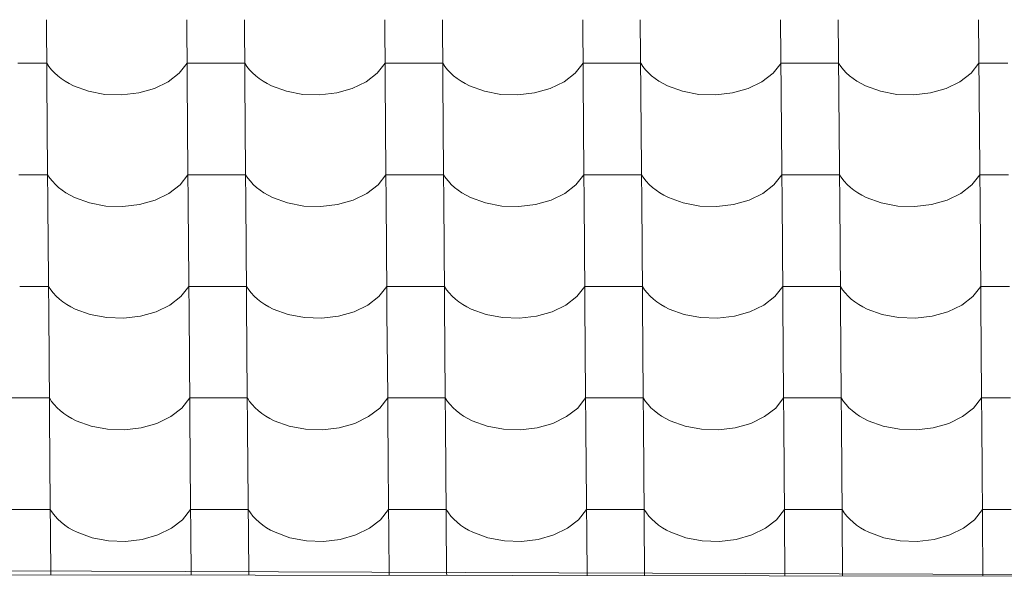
# Model space of a CAD drawing. Header units: millimetres. Extents: x -27785 to 104762, y -947 to 11132.
# Tile 138 of 146: x -1727 to -906, y 7039 to 7503. Entities that reach past the tile are written whole.
import ezdxf

# ---------------------------------------------------------------- set-up
doc = ezdxf.new("R2010")
doc.units = ezdxf.units.MM
doc.header["$MEASUREMENT"] = 0
for name, color, linetype in [('POHLED JIŽNÍ_1_Bourané_Konstrukce - střechy a skořepiny', 7, 'Continuous'), ('POHLED JIŽNÍ_1_Bourané_Výplně - Povrchové', 7, 'Continuous'), ('POHLED JIŽNÍ_1_Konstrukce - nosné', 7, 'Continuous')]:
    doc.layers.add(name, color=color, linetype=linetype)

# ---------------------------------------------------------------- blocks, each defined once
blk = doc.blocks.new('*X2', base_point=(-29303.7, -27473.93))
at = {"layer": 'POHLED JIŽNÍ_1_Bourané_Výplně - Povrchové', "color": 7, "linetype": 'Continuous', "lineweight": 13}
for p, q in [((-1704.76, 7503.15), (-1704.04, 7410.47)), ((-1587.8, 7503.15), (-1587.08, 7410.47)), ((-1539.77, 7503.15), (-1539.05, 7410.47)), ((-1422.81, 7503.15), (-1422.08, 7410.47)), ((-1374.77, 7503.15), (-1374.05, 7410.47)), ((-1257.81, 7503.15), (-1257.09, 7410.47)), ((-1209.78, 7503.15), (-1209.05, 7410.47)), ((-1092.81, 7503.15), (-1092.09, 7410.47)), ((-1044.78, 7503.15), (-1044.06, 7410.47)), ((-927.82, 7503.15), (-927.1, 7410.47)), ((-1704.48, 7466.99), (-1728.5, 7466.99)), ((-1704.48, 7466.99), (-1702.64, 7464.2)), ((-1702.64, 7464.2), (-1700.49, 7461.5)), ((-1700.49, 7461.5), (-1698.07, 7458.92)), ((-1594.12, 7458.61), (-1587.52, 7466.99)), ((-1563.5, 7466.99), (-1587.52, 7466.99)), ((-1539.49, 7466.99), (-1563.5, 7466.99)), ((-1539.49, 7466.99), (-1537.64, 7464.2)), ((-1537.64, 7464.2), (-1535.5, 7461.5)), ((-1535.5, 7461.5), (-1533.07, 7458.92)), ((-1429.13, 7458.61), (-1422.52, 7466.99)), ((-1398.51, 7466.99), (-1422.52, 7466.99)), ((-1374.49, 7466.99), (-1398.51, 7466.99)), ((-1374.49, 7466.99), (-1372.64, 7464.2)), ((-1372.64, 7464.2), (-1370.5, 7461.5)), ((-1370.5, 7461.5), (-1368.07, 7458.92)), ((-1264.13, 7458.61), (-1257.53, 7466.99)), ((-1233.51, 7466.99), (-1257.53, 7466.99)), ((-1209.49, 7466.99), (-1233.51, 7466.99)), ((-1209.49, 7466.99), (-1207.65, 7464.2)), ((-1207.65, 7464.2), (-1205.51, 7461.5)), ((-1205.51, 7461.5), (-1203.08, 7458.92)), ((-1099.13, 7458.61), (-1092.53, 7466.99)), ((-1068.52, 7466.99), (-1092.53, 7466.99)), ((-1044.5, 7466.99), (-1068.52, 7466.99)), ((-1044.5, 7466.99), (-1042.65, 7464.2)), ((-1042.65, 7464.2), (-1040.51, 7461.5)), ((-1040.51, 7461.5), (-1038.08, 7458.92)), ((-934.14, 7458.61), (-927.54, 7466.99)), ((-903.52, 7466.99), (-927.54, 7466.99)), ((-1698.07, 7458.92), (-1695.37, 7456.45)), ((-1695.37, 7456.45), (-1692.41, 7454.13)), ((-1692.41, 7454.13), (-1689.21, 7451.95)), ((-1689.21, 7451.95), (-1685.78, 7449.93)), ((-1614.81, 7445.84), (-1603.38, 7451.43)), ((-1603.38, 7451.43), (-1594.12, 7458.61)), ((-1533.07, 7458.92), (-1530.37, 7456.45)), ((-1530.37, 7456.45), (-1527.41, 7454.13)), ((-1527.41, 7454.13), (-1524.21, 7451.95)), ((-1524.21, 7451.95), (-1520.78, 7449.93)), ((-1449.81, 7445.84), (-1438.38, 7451.43)), ((-1438.38, 7451.43), (-1429.13, 7458.61)), ((-1368.07, 7458.92), (-1365.37, 7456.45)), ((-1365.37, 7456.45), (-1362.42, 7454.13)), ((-1362.42, 7454.13), (-1359.21, 7451.95)), ((-1359.21, 7451.95), (-1355.79, 7449.93)), ((-1284.82, 7445.84), (-1273.38, 7451.43)), ((-1273.38, 7451.43), (-1264.13, 7458.61)), ((-1203.08, 7458.92), (-1200.38, 7456.45)), ((-1200.38, 7456.45), (-1197.42, 7454.13)), ((-1197.42, 7454.13), (-1194.22, 7451.95)), ((-1194.22, 7451.95), (-1190.79, 7449.93)), ((-1119.82, 7445.84), (-1108.39, 7451.43)), ((-1108.39, 7451.43), (-1099.13, 7458.61)), ((-1038.08, 7458.92), (-1035.38, 7456.45)), ((-1035.38, 7456.45), (-1032.42, 7454.13)), ((-1032.42, 7454.13), (-1029.22, 7451.95)), ((-1029.22, 7451.95), (-1025.79, 7449.93)), ((-954.83, 7445.84), (-943.39, 7451.43)), ((-943.39, 7451.43), (-934.14, 7458.61)), ((-1685.78, 7449.93), (-1682.14, 7448.08)), ((-1682.14, 7448.08), (-1669.66, 7443.51)), ((-1669.66, 7443.51), (-1655.98, 7440.92)), ((-1627.84, 7442.12), (-1614.81, 7445.84)), ((-1520.78, 7449.93), (-1517.15, 7448.08)), ((-1517.15, 7448.08), (-1504.67, 7443.51)), ((-1504.67, 7443.51), (-1490.99, 7440.92)), ((-1462.84, 7442.12), (-1449.81, 7445.84)), ((-1355.79, 7449.93), (-1352.15, 7448.08)), ((-1352.15, 7448.08), (-1339.67, 7443.51)), ((-1339.67, 7443.51), (-1325.99, 7440.92)), ((-1297.85, 7442.12), (-1284.82, 7445.84)), ((-1190.79, 7449.93), (-1187.15, 7448.08)), ((-1187.15, 7448.08), (-1174.68, 7443.51)), ((-1174.68, 7443.51), (-1161, 7440.92)), ((-1132.85, 7442.12), (-1119.82, 7445.84)), ((-1025.79, 7449.93), (-1022.16, 7448.08)), ((-1022.16, 7448.08), (-1009.68, 7443.51)), ((-1009.68, 7443.51), (-996, 7440.92)), ((-967.86, 7442.12), (-954.83, 7445.84)), ((-1655.98, 7440.92), (-1641.8, 7440.45)), ((-1641.8, 7440.45), (-1627.84, 7442.12)), ((-1490.99, 7440.92), (-1476.81, 7440.45)), ((-1476.81, 7440.45), (-1462.84, 7442.12)), ((-1325.99, 7440.92), (-1311.81, 7440.45)), ((-1311.81, 7440.45), (-1297.85, 7442.12)), ((-1161, 7440.92), (-1146.81, 7440.45)), ((-1146.81, 7440.45), (-1132.85, 7442.12)), ((-996, 7440.92), (-981.82, 7440.45)), ((-981.82, 7440.45), (-967.86, 7442.12)), ((-1704.04, 7410.14), (-1703.32, 7317.46)), ((-1587.08, 7410.14), (-1586.36, 7317.46)), ((-1539.04, 7410.14), (-1538.32, 7317.46)), ((-1422.08, 7410.14), (-1421.36, 7317.46)), ((-1374.05, 7410.14), (-1373.33, 7317.46)), ((-1257.09, 7410.14), (-1256.36, 7317.46)), ((-1209.05, 7410.14), (-1208.33, 7317.46)), ((-1092.09, 7410.14), (-1091.37, 7317.46)), ((-1044.06, 7410.14), (-1043.33, 7317.46)), ((-927.09, 7410.14), (-926.37, 7317.46)), ((-1703.76, 7373.98), (-1727.78, 7373.98)), ((-1703.76, 7373.98), (-1701.91, 7371.19)), ((-1701.91, 7371.19), (-1699.77, 7368.49)), ((-1593.4, 7365.6), (-1586.8, 7373.98)), ((-1562.78, 7373.98), (-1586.8, 7373.98)), ((-1538.76, 7373.98), (-1562.78, 7373.98)), ((-1538.76, 7373.98), (-1536.92, 7371.19)), ((-1536.92, 7371.19), (-1534.77, 7368.49)), ((-1428.4, 7365.6), (-1421.8, 7373.98)), ((-1397.78, 7373.98), (-1421.8, 7373.98)), ((-1373.77, 7373.98), (-1397.78, 7373.98)), ((-1373.77, 7373.98), (-1371.92, 7371.19)), ((-1371.92, 7371.19), (-1369.78, 7368.49)), ((-1263.41, 7365.6), (-1256.8, 7373.98)), ((-1232.79, 7373.98), (-1256.8, 7373.98)), ((-1208.77, 7373.98), (-1232.79, 7373.98)), ((-1208.77, 7373.98), (-1206.92, 7371.19)), ((-1206.92, 7371.19), (-1204.78, 7368.49)), ((-1098.41, 7365.6), (-1091.81, 7373.98)), ((-1067.79, 7373.98), (-1091.81, 7373.98)), ((-1043.77, 7373.98), (-1067.79, 7373.98)), ((-1043.77, 7373.98), (-1041.93, 7371.19)), ((-1041.93, 7371.19), (-1039.79, 7368.49)), ((-933.42, 7365.6), (-926.81, 7373.98)), ((-902.8, 7373.98), (-926.81, 7373.98)), ((-1699.77, 7368.49), (-1697.34, 7365.91)), ((-1697.34, 7365.91), (-1694.64, 7363.44)), ((-1694.64, 7363.44), (-1691.68, 7361.12)), ((-1602.65, 7358.43), (-1593.4, 7365.6)), ((-1534.77, 7368.49), (-1532.35, 7365.91)), ((-1532.35, 7365.91), (-1529.65, 7363.44)), ((-1529.65, 7363.44), (-1526.69, 7361.12)), ((-1437.66, 7358.43), (-1428.4, 7365.6)), ((-1369.78, 7368.49), (-1367.35, 7365.91)), ((-1367.35, 7365.91), (-1364.65, 7363.44)), ((-1364.65, 7363.44), (-1361.69, 7361.12)), ((-1272.66, 7358.43), (-1263.41, 7365.6)), ((-1204.78, 7368.49), (-1202.35, 7365.91)), ((-1202.35, 7365.91), (-1199.65, 7363.44)), ((-1199.65, 7363.44), (-1196.7, 7361.12)), ((-1107.67, 7358.43), (-1098.41, 7365.6)), ((-1039.79, 7368.49), (-1037.36, 7365.91)), ((-1037.36, 7365.91), (-1034.66, 7363.44)), ((-1034.66, 7363.44), (-1031.7, 7361.12)), ((-942.67, 7358.43), (-933.42, 7365.6)), ((-1691.68, 7361.12), (-1688.48, 7358.94)), ((-1688.48, 7358.94), (-1685.05, 7356.92)), ((-1685.05, 7356.92), (-1681.42, 7355.07)), ((-1681.42, 7355.07), (-1668.94, 7350.5)), ((-1614.09, 7352.83), (-1602.65, 7358.43)), ((-1526.69, 7361.12), (-1523.49, 7358.94)), ((-1523.49, 7358.94), (-1520.06, 7356.92)), ((-1520.06, 7356.92), (-1516.42, 7355.07)), ((-1516.42, 7355.07), (-1503.94, 7350.5)), ((-1449.09, 7352.83), (-1437.66, 7358.43)), ((-1361.69, 7361.12), (-1358.49, 7358.94)), ((-1358.49, 7358.94), (-1355.06, 7356.92)), ((-1355.06, 7356.92), (-1351.43, 7355.07)), ((-1351.43, 7355.07), (-1338.95, 7350.5)), ((-1284.09, 7352.83), (-1272.66, 7358.43)), ((-1196.7, 7361.12), (-1193.49, 7358.94)), ((-1193.49, 7358.94), (-1190.07, 7356.92)), ((-1190.07, 7356.92), (-1186.43, 7355.07)), ((-1186.43, 7355.07), (-1173.95, 7350.5)), ((-1119.1, 7352.83), (-1107.67, 7358.43)), ((-1031.7, 7361.12), (-1028.5, 7358.94)), ((-1028.5, 7358.94), (-1025.07, 7356.92)), ((-1025.07, 7356.92), (-1021.43, 7355.07)), ((-1021.43, 7355.07), (-1008.96, 7350.5)), ((-954.1, 7352.83), (-942.67, 7358.43)), ((-1668.94, 7350.5), (-1655.26, 7347.91)), ((-1655.26, 7347.91), (-1641.08, 7347.44)), ((-1641.08, 7347.44), (-1627.12, 7349.11)), ((-1627.12, 7349.11), (-1614.09, 7352.83)), ((-1503.94, 7350.5), (-1490.26, 7347.91)), ((-1490.26, 7347.91), (-1476.08, 7347.44)), ((-1476.08, 7347.44), (-1462.12, 7349.11)), ((-1462.12, 7349.11), (-1449.09, 7352.83)), ((-1338.95, 7350.5), (-1325.27, 7347.91)), ((-1325.27, 7347.91), (-1311.09, 7347.44)), ((-1311.09, 7347.44), (-1297.12, 7349.11)), ((-1297.12, 7349.11), (-1284.09, 7352.83)), ((-1173.95, 7350.5), (-1160.27, 7347.91)), ((-1160.27, 7347.91), (-1146.09, 7347.44)), ((-1146.09, 7347.44), (-1132.13, 7349.11)), ((-1132.13, 7349.11), (-1119.1, 7352.83)), ((-1008.96, 7350.5), (-995.28, 7347.91)), ((-995.28, 7347.91), (-981.09, 7347.44)), ((-981.09, 7347.44), (-967.13, 7349.11)), ((-967.13, 7349.11), (-954.1, 7352.83)), ((-1703.32, 7317.13), (-1702.59, 7224.46)), ((-1586.35, 7317.13), (-1585.63, 7224.46)), ((-1538.32, 7317.13), (-1537.6, 7224.46)), ((-1421.36, 7317.13), (-1420.64, 7224.46)), ((-1373.32, 7317.13), (-1372.6, 7224.46)), ((-1256.36, 7317.13), (-1255.64, 7224.46)), ((-1208.33, 7317.13), (-1207.61, 7224.46)), ((-1091.37, 7317.13), (-1090.65, 7224.46)), ((-1043.33, 7317.13), (-1042.61, 7224.46)), ((-926.37, 7317.13), (-925.65, 7224.46)), ((-1703.03, 7280.97), (-1727.05, 7280.97)), ((-1703.03, 7280.97), (-1701.19, 7278.18)), ((-1592.68, 7272.59), (-1586.07, 7280.97)), ((-1562.06, 7280.97), (-1586.07, 7280.97)), ((-1538.04, 7280.97), (-1562.06, 7280.97)), ((-1538.04, 7280.97), (-1536.19, 7278.18)), ((-1427.68, 7272.59), (-1421.08, 7280.97)), ((-1397.06, 7280.97), (-1421.08, 7280.97)), ((-1373.04, 7280.97), (-1397.06, 7280.97)), ((-1373.04, 7280.97), (-1371.2, 7278.18)), ((-1262.68, 7272.59), (-1256.08, 7280.97)), ((-1232.06, 7280.97), (-1256.08, 7280.97)), ((-1208.05, 7280.97), (-1232.06, 7280.97)), ((-1208.05, 7280.97), (-1206.2, 7278.18)), ((-1097.69, 7272.59), (-1091.08, 7280.97)), ((-1067.07, 7280.97), (-1091.08, 7280.97)), ((-1043.05, 7280.97), (-1067.07, 7280.97)), ((-1043.05, 7280.97), (-1041.21, 7278.18)), ((-932.69, 7272.59), (-926.09, 7280.97)), ((-902.07, 7280.97), (-926.09, 7280.97)), ((-1701.19, 7278.18), (-1699.05, 7275.48)), ((-1699.05, 7275.48), (-1696.62, 7272.9)), ((-1696.62, 7272.9), (-1693.92, 7270.43)), ((-1601.93, 7265.42), (-1592.68, 7272.59)), ((-1536.19, 7278.18), (-1534.05, 7275.48)), ((-1534.05, 7275.48), (-1531.62, 7272.9)), ((-1531.62, 7272.9), (-1528.92, 7270.43)), ((-1436.93, 7265.42), (-1427.68, 7272.59)), ((-1371.2, 7278.18), (-1369.05, 7275.48)), ((-1369.05, 7275.48), (-1366.63, 7272.9)), ((-1366.63, 7272.9), (-1363.93, 7270.43)), ((-1271.94, 7265.42), (-1262.68, 7272.59)), ((-1206.2, 7278.18), (-1204.06, 7275.48)), ((-1204.06, 7275.48), (-1201.63, 7272.9)), ((-1201.63, 7272.9), (-1198.93, 7270.43)), ((-1106.94, 7265.42), (-1097.69, 7272.59)), ((-1041.21, 7278.18), (-1039.06, 7275.48)), ((-1039.06, 7275.48), (-1036.64, 7272.9)), ((-1036.64, 7272.9), (-1033.94, 7270.43)), ((-941.95, 7265.42), (-932.69, 7272.59)), ((-1693.92, 7270.43), (-1690.96, 7268.11)), ((-1690.96, 7268.11), (-1687.76, 7265.93)), ((-1687.76, 7265.93), (-1684.33, 7263.91)), ((-1684.33, 7263.91), (-1680.7, 7262.06)), ((-1613.36, 7259.83), (-1601.93, 7265.42)), ((-1528.92, 7270.43), (-1525.96, 7268.11)), ((-1525.96, 7268.11), (-1522.76, 7265.93)), ((-1522.76, 7265.93), (-1519.33, 7263.91)), ((-1519.33, 7263.91), (-1515.7, 7262.06)), ((-1448.37, 7259.83), (-1436.93, 7265.42)), ((-1363.93, 7270.43), (-1360.97, 7268.11)), ((-1360.97, 7268.11), (-1357.77, 7265.93)), ((-1357.77, 7265.93), (-1354.34, 7263.91)), ((-1354.34, 7263.91), (-1350.7, 7262.06)), ((-1283.37, 7259.83), (-1271.94, 7265.42)), ((-1198.93, 7270.43), (-1195.97, 7268.11)), ((-1195.97, 7268.11), (-1192.77, 7265.93)), ((-1192.77, 7265.93), (-1189.34, 7263.91)), ((-1189.34, 7263.91), (-1185.71, 7262.06)), ((-1118.38, 7259.83), (-1106.94, 7265.42)), ((-1033.94, 7270.43), (-1030.98, 7268.11)), ((-1030.98, 7268.11), (-1027.77, 7265.93)), ((-1027.77, 7265.93), (-1024.35, 7263.91)), ((-1024.35, 7263.91), (-1020.71, 7262.06)), ((-953.38, 7259.83), (-941.95, 7265.42)), ((-1680.7, 7262.06), (-1668.22, 7257.49)), ((-1668.22, 7257.49), (-1654.54, 7254.9)), ((-1654.54, 7254.9), (-1640.35, 7254.43)), ((-1640.35, 7254.43), (-1626.39, 7256.1)), ((-1626.39, 7256.1), (-1613.36, 7259.83)), ((-1515.7, 7262.06), (-1503.22, 7257.49)), ((-1503.22, 7257.49), (-1489.54, 7254.9)), ((-1489.54, 7254.9), (-1475.36, 7254.43)), ((-1475.36, 7254.43), (-1461.4, 7256.1)), ((-1461.4, 7256.1), (-1448.37, 7259.83)), ((-1350.7, 7262.06), (-1338.22, 7257.49)), ((-1338.22, 7257.49), (-1324.54, 7254.9)), ((-1324.54, 7254.9), (-1310.36, 7254.43)), ((-1310.36, 7254.43), (-1296.4, 7256.1)), ((-1296.4, 7256.1), (-1283.37, 7259.83)), ((-1185.71, 7262.06), (-1173.23, 7257.49)), ((-1173.23, 7257.49), (-1159.55, 7254.9)), ((-1159.55, 7254.9), (-1145.37, 7254.43)), ((-1145.37, 7254.43), (-1131.4, 7256.1)), ((-1131.4, 7256.1), (-1118.38, 7259.83)), ((-1020.71, 7262.06), (-1008.23, 7257.49)), ((-1008.23, 7257.49), (-994.55, 7254.9)), ((-994.55, 7254.9), (-980.37, 7254.43)), ((-980.37, 7254.43), (-966.41, 7256.1)), ((-966.41, 7256.1), (-953.38, 7259.83)), ((-1702.59, 7224.12), (-1701.87, 7131.45)), ((-1585.63, 7224.12), (-1584.91, 7131.45)), ((-1537.6, 7224.12), (-1536.88, 7131.45)), ((-1420.63, 7224.12), (-1419.91, 7131.45)), ((-1372.6, 7224.12), (-1371.88, 7131.45)), ((-1255.64, 7224.12), (-1254.92, 7131.45)), ((-1207.6, 7224.12), (-1206.88, 7131.45)), ((-1090.64, 7224.12), (-1089.92, 7131.45)), ((-1042.61, 7224.12), (-1041.89, 7131.45)), ((-925.65, 7224.12), (-924.93, 7131.45)), ((-1726.33, 7187.96), (-1750.35, 7187.96)), ((-1702.31, 7187.96), (-1726.33, 7187.96)), ((-1702.31, 7187.96), (-1700.47, 7185.17)), ((-1700.47, 7185.17), (-1698.32, 7182.48)), ((-1698.32, 7182.48), (-1695.9, 7179.89)), ((-1591.95, 7179.58), (-1585.35, 7187.96)), ((-1561.33, 7187.96), (-1585.35, 7187.96)), ((-1537.32, 7187.96), (-1561.33, 7187.96)), ((-1537.32, 7187.96), (-1535.47, 7185.17)), ((-1535.47, 7185.17), (-1533.33, 7182.48)), ((-1533.33, 7182.48), (-1530.9, 7179.89)), ((-1426.96, 7179.58), (-1420.35, 7187.96)), ((-1396.34, 7187.96), (-1420.35, 7187.96)), ((-1372.32, 7187.96), (-1396.34, 7187.96)), ((-1372.32, 7187.96), (-1370.47, 7185.17)), ((-1370.47, 7185.17), (-1368.33, 7182.48)), ((-1368.33, 7182.48), (-1365.9, 7179.89)), ((-1261.96, 7179.58), (-1255.36, 7187.96)), ((-1231.34, 7187.96), (-1255.36, 7187.96)), ((-1207.32, 7187.96), (-1231.34, 7187.96)), ((-1207.32, 7187.96), (-1205.48, 7185.17)), ((-1205.48, 7185.17), (-1203.34, 7182.48)), ((-1203.34, 7182.48), (-1200.91, 7179.89)), ((-1096.96, 7179.58), (-1090.36, 7187.96)), ((-1066.34, 7187.96), (-1090.36, 7187.96)), ((-1042.33, 7187.96), (-1066.34, 7187.96)), ((-1042.33, 7187.96), (-1040.48, 7185.17)), ((-1040.48, 7185.17), (-1038.34, 7182.48)), ((-1038.34, 7182.48), (-1035.91, 7179.89)), ((-931.97, 7179.58), (-925.37, 7187.96)), ((-901.35, 7187.96), (-925.37, 7187.96)), ((-1695.9, 7179.89), (-1693.2, 7177.42)), ((-1693.2, 7177.42), (-1690.24, 7175.1)), ((-1690.24, 7175.1), (-1687.03, 7172.92)), ((-1687.03, 7172.92), (-1683.61, 7170.9)), ((-1612.64, 7166.82), (-1601.21, 7172.41)), ((-1601.21, 7172.41), (-1591.95, 7179.58)), ((-1530.9, 7179.89), (-1528.2, 7177.42)), ((-1528.2, 7177.42), (-1525.24, 7175.1)), ((-1525.24, 7175.1), (-1522.04, 7172.92)), ((-1522.04, 7172.92), (-1518.61, 7170.9)), ((-1447.64, 7166.82), (-1436.21, 7172.41)), ((-1436.21, 7172.41), (-1426.96, 7179.58)), ((-1365.9, 7179.89), (-1363.2, 7177.42)), ((-1363.2, 7177.42), (-1360.24, 7175.1)), ((-1360.24, 7175.1), (-1357.04, 7172.92)), ((-1357.04, 7172.92), (-1353.62, 7170.9)), ((-1282.65, 7166.82), (-1271.21, 7172.41)), ((-1271.21, 7172.41), (-1261.96, 7179.58)), ((-1200.91, 7179.89), (-1198.21, 7177.42)), ((-1198.21, 7177.42), (-1195.25, 7175.1)), ((-1195.25, 7175.1), (-1192.05, 7172.92)), ((-1192.05, 7172.92), (-1188.62, 7170.9)), ((-1117.65, 7166.82), (-1106.22, 7172.41)), ((-1106.22, 7172.41), (-1096.96, 7179.58)), ((-1035.91, 7179.89), (-1033.21, 7177.42)), ((-1033.21, 7177.42), (-1030.25, 7175.1)), ((-1030.25, 7175.1), (-1027.05, 7172.92)), ((-1027.05, 7172.92), (-1023.62, 7170.9)), ((-952.66, 7166.82), (-941.22, 7172.41)), ((-941.22, 7172.41), (-931.97, 7179.58)), ((-1683.61, 7170.9), (-1679.97, 7169.05)), ((-1679.97, 7169.05), (-1667.49, 7164.48)), ((-1667.49, 7164.48), (-1653.81, 7161.89)), ((-1625.67, 7163.09), (-1612.64, 7166.82)), ((-1518.61, 7170.9), (-1514.98, 7169.05)), ((-1514.98, 7169.05), (-1502.5, 7164.48)), ((-1502.5, 7164.48), (-1488.82, 7161.89)), ((-1460.67, 7163.09), (-1447.64, 7166.82)), ((-1353.62, 7170.9), (-1349.98, 7169.05)), ((-1349.98, 7169.05), (-1337.5, 7164.48)), ((-1337.5, 7164.48), (-1323.82, 7161.89)), ((-1295.68, 7163.09), (-1282.65, 7166.82)), ((-1188.62, 7170.9), (-1184.98, 7169.05)), ((-1184.98, 7169.05), (-1172.5, 7164.48)), ((-1172.5, 7164.48), (-1158.83, 7161.89)), ((-1130.68, 7163.09), (-1117.65, 7166.82)), ((-1023.62, 7170.9), (-1019.99, 7169.05)), ((-1019.99, 7169.05), (-1007.51, 7164.48)), ((-1007.51, 7164.48), (-993.83, 7161.89)), ((-965.69, 7163.09), (-952.66, 7166.82)), ((-1653.81, 7161.89), (-1639.63, 7161.42)), ((-1639.63, 7161.42), (-1625.67, 7163.09)), ((-1488.82, 7161.89), (-1474.64, 7161.42)), ((-1474.64, 7161.42), (-1460.67, 7163.09)), ((-1323.82, 7161.89), (-1309.64, 7161.42)), ((-1309.64, 7161.42), (-1295.68, 7163.09)), ((-1158.83, 7161.89), (-1144.64, 7161.42)), ((-1144.64, 7161.42), (-1130.68, 7163.09)), ((-993.83, 7161.89), (-979.65, 7161.42)), ((-979.65, 7161.42), (-965.69, 7163.09)), ((-1701.87, 7131.11), (-1701.19, 7043.68)), ((-1584.91, 7131.11), (-1584.22, 7043.28)), ((-1536.87, 7131.11), (-1536.19, 7043.12)), ((-1419.91, 7131.11), (-1419.22, 7042.72)), ((-1371.88, 7131.11), (-1371.19, 7042.56)), ((-1254.91, 7131.11), (-1254.22, 7042.16)), ((-1206.88, 7131.11), (-1206.19, 7042)), ((-1089.92, 7131.11), (-1089.22, 7041.6)), ((-1041.88, 7131.11), (-1041.19, 7041.44)), ((-924.92, 7131.11), (-924.22, 7041.04)), ((-1725.6, 7094.96), (-1749.62, 7094.96)), ((-1701.59, 7094.96), (-1725.6, 7094.96)), ((-1701.59, 7094.96), (-1699.74, 7092.16)), ((-1699.74, 7092.16), (-1697.6, 7089.47)), ((-1591.23, 7086.57), (-1584.63, 7094.96)), ((-1560.61, 7094.96), (-1584.63, 7094.96)), ((-1536.59, 7094.96), (-1560.61, 7094.96)), ((-1536.59, 7094.96), (-1534.75, 7092.16)), ((-1534.75, 7092.16), (-1532.6, 7089.47)), ((-1426.23, 7086.57), (-1419.63, 7094.96)), ((-1395.61, 7094.96), (-1419.63, 7094.96)), ((-1371.6, 7094.96), (-1395.61, 7094.96)), ((-1371.6, 7094.96), (-1369.75, 7092.16)), ((-1369.75, 7092.16), (-1367.61, 7089.47)), ((-1261.24, 7086.57), (-1254.63, 7094.96)), ((-1230.62, 7094.96), (-1254.63, 7094.96)), ((-1206.6, 7094.96), (-1230.62, 7094.96)), ((-1206.6, 7094.96), (-1204.75, 7092.16)), ((-1204.75, 7092.16), (-1202.61, 7089.47)), ((-1096.24, 7086.57), (-1089.64, 7094.96)), ((-1065.62, 7094.96), (-1089.64, 7094.96)), ((-1041.6, 7094.96), (-1065.62, 7094.96)), ((-1041.6, 7094.96), (-1039.76, 7092.16)), ((-1039.76, 7092.16), (-1037.62, 7089.47)), ((-931.24, 7086.57), (-924.64, 7094.96)), ((-900.62, 7094.96), (-924.64, 7094.96)), ((-1697.6, 7089.47), (-1695.17, 7086.88)), ((-1695.17, 7086.88), (-1692.47, 7084.42)), ((-1692.47, 7084.42), (-1689.51, 7082.09)), ((-1600.48, 7079.4), (-1591.23, 7086.57)), ((-1532.6, 7089.47), (-1530.18, 7086.88)), ((-1530.18, 7086.88), (-1527.48, 7084.42)), ((-1527.48, 7084.42), (-1524.52, 7082.09)), ((-1435.49, 7079.4), (-1426.23, 7086.57)), ((-1367.61, 7089.47), (-1365.18, 7086.88)), ((-1365.18, 7086.88), (-1362.48, 7084.42)), ((-1362.48, 7084.42), (-1359.52, 7082.09)), ((-1270.49, 7079.4), (-1261.24, 7086.57)), ((-1202.61, 7089.47), (-1200.18, 7086.88)), ((-1200.18, 7086.88), (-1197.48, 7084.42)), ((-1197.48, 7084.42), (-1194.53, 7082.09)), ((-1105.49, 7079.4), (-1096.24, 7086.57)), ((-1037.62, 7089.47), (-1035.19, 7086.88)), ((-1035.19, 7086.88), (-1032.49, 7084.42)), ((-1032.49, 7084.42), (-1029.53, 7082.09)), ((-940.5, 7079.4), (-931.24, 7086.57)), ((-1689.51, 7082.09), (-1686.31, 7079.91)), ((-1686.31, 7079.91), (-1682.88, 7077.89)), ((-1682.88, 7077.89), (-1679.25, 7076.04)), ((-1679.25, 7076.04), (-1666.77, 7071.47)), ((-1611.92, 7073.81), (-1600.48, 7079.4)), ((-1524.52, 7082.09), (-1521.32, 7079.91)), ((-1521.32, 7079.91), (-1517.89, 7077.89)), ((-1517.89, 7077.89), (-1514.25, 7076.04)), ((-1514.25, 7076.04), (-1501.77, 7071.47)), ((-1446.92, 7073.81), (-1435.49, 7079.4)), ((-1359.52, 7082.09), (-1356.32, 7079.91)), ((-1356.32, 7079.91), (-1352.89, 7077.89)), ((-1352.89, 7077.89), (-1349.26, 7076.04)), ((-1349.26, 7076.04), (-1336.78, 7071.47)), ((-1281.92, 7073.81), (-1270.49, 7079.4)), ((-1194.53, 7082.09), (-1191.32, 7079.91)), ((-1191.32, 7079.91), (-1187.9, 7077.89)), ((-1187.9, 7077.89), (-1184.26, 7076.04)), ((-1184.26, 7076.04), (-1171.78, 7071.47)), ((-1116.93, 7073.81), (-1105.49, 7079.4)), ((-1029.53, 7082.09), (-1026.33, 7079.91)), ((-1026.33, 7079.91), (-1022.9, 7077.89)), ((-1022.9, 7077.89), (-1019.26, 7076.04)), ((-1019.26, 7076.04), (-1006.79, 7071.47)), ((-951.93, 7073.81), (-940.5, 7079.4)), ((-1666.77, 7071.47), (-1653.09, 7068.88)), ((-1653.09, 7068.88), (-1638.91, 7068.41)), ((-1638.91, 7068.41), (-1624.95, 7070.08)), ((-1624.95, 7070.08), (-1611.92, 7073.81)), ((-1501.77, 7071.47), (-1488.09, 7068.88)), ((-1488.09, 7068.88), (-1473.91, 7068.41)), ((-1473.91, 7068.41), (-1459.95, 7070.08)), ((-1459.95, 7070.08), (-1446.92, 7073.81)), ((-1336.78, 7071.47), (-1323.1, 7068.88)), ((-1323.1, 7068.88), (-1308.92, 7068.41)), ((-1308.92, 7068.41), (-1294.95, 7070.08)), ((-1294.95, 7070.08), (-1281.92, 7073.81)), ((-1171.78, 7071.47), (-1158.1, 7068.88)), ((-1158.1, 7068.88), (-1143.92, 7068.41)), ((-1143.92, 7068.41), (-1129.96, 7070.08)), ((-1129.96, 7070.08), (-1116.93, 7073.81)), ((-1006.79, 7071.47), (-993.11, 7068.88)), ((-993.11, 7068.88), (-978.92, 7068.41)), ((-978.92, 7068.41), (-964.96, 7070.08)), ((-964.96, 7070.08), (-951.93, 7073.81))]:
    blk.add_line(p, q, dxfattribs=at)
blk = doc.blocks.new('*X6', base_point=(-29303.7, -27473.93))
at = {"layer": 'POHLED JIŽNÍ_1_Bourané_Výplně - Povrchové', "color": 7, "linetype": 'Continuous', "lineweight": 13}
for p, q in [((-1701.19, 7043.68), (-1701.16, 7040.48)), ((-1584.22, 7043.28), (-1584.2, 7040.33)), ((-1536.19, 7043.12), (-1536.17, 7040.27)), ((-1419.22, 7042.72), (-1419.2, 7040.12)), ((-1371.19, 7042.56), (-1371.17, 7040.06)), ((-1254.22, 7042.16), (-1254.21, 7039.91)), ((-1206.19, 7042), (-1206.17, 7039.85)), ((-1089.22, 7041.6), (-1089.21, 7039.7)), ((-1041.19, 7041.44), (-1041.17, 7039.64)), ((-924.22, 7041.04), (-924.21, 7039.49))]:
    blk.add_line(p, q, dxfattribs=at)
blk = doc.blocks.new('*X10', base_point=(-29303.7, -27473.93))
at = {"layer": 'POHLED JIŽNÍ_1_Bourané_Konstrukce - střechy a skořepiny', "color": 7, "linetype": 'Continuous', "lineweight": 13}
for p, q in [((-1701.19, 7043.68), (-1701.16, 7040.48)), ((-1584.22, 7043.28), (-1584.2, 7040.33)), ((-1536.19, 7043.12), (-1536.17, 7040.27)), ((-1419.22, 7042.72), (-1419.2, 7040.12)), ((-1371.19, 7042.56), (-1371.17, 7040.06)), ((-1254.22, 7042.16), (-1254.21, 7039.91)), ((-1206.19, 7042), (-1206.17, 7039.85)), ((-1089.22, 7041.6), (-1089.21, 7039.7)), ((-1041.19, 7041.44), (-1041.17, 7039.64)), ((-924.22, 7041.04), (-924.21, 7039.49))]:
    blk.add_line(p, q, dxfattribs=at)

msp = doc.modelspace()

# ---------------------------------------------------------------- linework, layer by layer
at = {"layer": 'POHLED JIŽNÍ_1_Bourané_Konstrukce - střechy a skořepiny', "color": 7, "linetype": 'Continuous', "lineweight": 13}
for p, q in [((-193.22, 7038.55), (-20534.39, 7107.66)), ((-20534.91, 7064.57), (-193.22, 7038.55))]:
    msp.add_line(p, q, dxfattribs=at)

# ---------------------------------------------------------------- block references
at = {"layer": 'POHLED JIŽNÍ_1_Konstrukce - nosné', "color": 9, "linetype": 'Continuous', "lineweight": 13}
for name in ['*X2', '*X6', '*X10']:
    msp.add_blockref(name, (-29303.7, -27473.93), dxfattribs=at)

doc.saveas('drawing.dxf')
